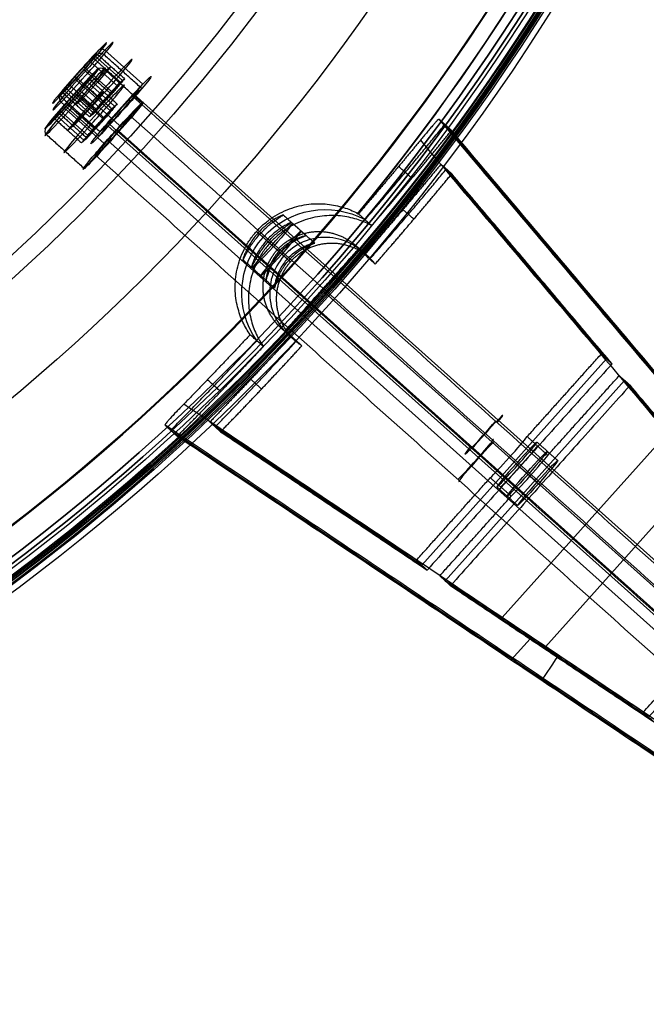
# Model space of a CAD drawing. Header units: millimetres. Extents: x -257 to 273, y -282 to 246.
# Tile 246 of 256: x 145 to 213, y -222 to -116. Entities that reach past the tile are written whole.
import ezdxf

# ---------------------------------------------------------------- set-up
doc = ezdxf.new("R2010")
doc.units = ezdxf.units.MM
doc.layers.add('Layer 01', color=7, linetype='Continuous', true_color=0x000000)

# ---------------------------------------------------------------- blocks, each defined once
blk = doc.blocks.new('Verpan Serie 430 Chair_Sæderamme til Serie430_Vink')
at = {"layer": 'Layer 01', "color": 254, "true_color": 0xcad1ee, "extrusion": (0, -1, 0)}
for centre, radius, start, end in [((0, 0), 202, 270, 90), ((0, 0), 226, 320.5635, 39.4365), ((0, 0, 55), 203.92, 270, 90)]:
    blk.add_arc(centre, radius, start, end, dxfattribs=at)
at = {"layer": 'Layer 01', "color": 254, "true_color": 0xcad1ee, "extrusion": (0, 1, 0)}
for centre, start, end in [((0, 0, -27.5), 140.4685, 219.5315), ((0, 0, -55), 140.3436, 219.6564)]:
    blk.add_arc(centre, 226, start, end, dxfattribs=at)
blk = doc.blocks.new('M6 x 130 Socket head cap screw')
at = {"layer": 'Layer 01', "color": 254, "true_color": 0xcad1ee}
for p, q in [((-4.88, 135.5), (-4.88, 130)), ((-4.38, 136), (-2.94, 136)), ((-2.21, 132, -1.27), (-2.21, 136, -1.27)), ((-2.21, 132, 1.27), (-2.21, 136, 1.27)), ((0, 136, 4.38), (0, 136, 2.55)), ((0, 136, -2.55), (0, 136, -4.38)), ((0, 132, -2.55), (0, 136, -2.55)), ((0, 132, 2.55), (0, 136, 2.55)), ((2.21, 132, -1.27), (2.21, 136, -1.27)), ((2.21, 132, 1.27), (2.21, 136, 1.27)), ((2.94, 136), (4.38, 136)), ((4.88, 135.5), (4.88, 130)), ((-1.47, 134, -2.55), (-2.94, 134)), ((-2.94, 134), (-1.47, 134, 2.55)), ((1.47, 134, -2.55), (-1.47, 134, -2.55)), ((-1.47, 134, 2.55), (1.47, 134, 2.55)), ((2.94, 134), (1.47, 134, -2.55)), ((1.47, 134, 2.55), (2.94, 134)), ((-2.94, 132), (2.94, 132)), ((0, 132, -2.55), (0, 132, 2.55)), ((-4.88, 130), (-2.94, 130)), ((-2.94, 130), (-2.94, 25.37)), ((0, 130, -4.88), (0, 130, -2.94)), ((0, 130, 2.94), (0, 130, 4.88)), ((2.94, 130), (2.94, 25.87)), ((2.94, 130), (4.88, 130))]:
    blk.add_line(p, q, dxfattribs=at)
blk.add_arc((-4.38, 135.5), 0.5, 90, 180, dxfattribs=at)
at = {"layer": 'Layer 01', "color": 254, "true_color": 0xcad1ee, "extrusion": (0, -1, 0)}
for centre, radius, start, end in [((0, 0, -135.5), 4.88, 90, 270), ((0, 0, -136), 4.38, 90, 270), ((0, 0, -136), 4.38, 270, 90), ((0, 0, -135.5), 4.88, 270, 90), ((0, 0, -132.75), 4.88, 90, 270), ((0, 0, -132.75), 4.88, 270, 90), ((0, 0, -130), 2.94, 90, 270), ((0, 0, -130), 2.94, 270, 90), ((0, 0, -77.56), 2.94, 90, 270), ((0, 0, -77.31), 2.94, 270, 90)]:
    blk.add_arc(centre, radius, start, end, dxfattribs=at)
at = {"layer": 'Layer 01', "color": 254, "true_color": 0xcad1ee, "extrusion": (1, 0, 0)}
blk.add_arc((135.5, 4.38), 0.5, 0, 90, dxfattribs=at)
at = {"layer": 'Layer 01', "color": 254, "true_color": 0xcad1ee, "extrusion": (-1, 0, 0)}
blk.add_arc((-135.5, -4.38), 0.5, 180, 270, dxfattribs=at)
at = {"layer": 'Layer 01', "color": 254, "true_color": 0xcad1ee, "extrusion": (0, 0, -1)}
blk.add_arc((-4.38, 135.5), 0.5, 90, 180, dxfattribs=at)
at = {"layer": 'Layer 01', "color": 254, "true_color": 0xcad1ee, "extrusion": (0, 1, 0)}
for start, end in [(270, 90), (90, 270)]:
    blk.add_arc((0, 0, 130), 4.88, start, end, dxfattribs=at)
at = {"layer": 'Layer 01', "color": 254, "true_color": 0xcad1ee}
for points in [[(-1.47, 136, -2.55), (-2.94, 136)], [(-2.94, 132), (-2.94, 136)], [(-2.94, 136), (-1.47, 136, 2.55)], [(1.47, 136, -2.55), (-1.47, 136, -2.55)], [(-1.47, 136, 2.55), (1.47, 136, 2.55)], [(-1.47, 136, -2.55), (-1.47, 132, -2.55)], [(-1.47, 136, 2.55), (-1.47, 132, 2.55)], [(0, 135.5, 4.88), (0, 130, 4.88)], [(0, 130, -4.88), (0, 135.5, -4.88)], [(1.47, 136, -2.55), (1.47, 132, -2.55)], [(2.94, 136), (1.47, 136, -2.55)], [(1.47, 136, 2.55), (2.94, 136)], [(1.47, 136, 2.55), (1.47, 132, 2.55)], [(2.94, 136), (2.94, 132)], [(-1.47, 132, -2.55), (-2.94, 132)], [(-2.94, 132), (-1.47, 132, 2.55)], [(1.47, 132, -2.55), (-1.47, 132, -2.55)], [(-1.47, 132, 2.55), (1.47, 132, 2.55)], [(2.94, 132), (1.47, 132, -2.55)], [(1.47, 132, 2.55), (2.94, 132)], [(0, 130, 2.94), (0, 25.62, 2.94)], [(0, 25.12, -2.94), (0, 130, -2.94)]]:
    blk.add_open_spline(points, degree=1, dxfattribs=at)
blk = doc.blocks.new('Vepan Serie 430 - Upholstery')
at = {"layer": 'Layer 01', "color": 250, "true_color": 0x404040, "extrusion": (0, 1, 0)}
for centre, radius, end in [((0, 0, 65.32), 224.34, 180), ((0, 0, 64.32), 224.26, 180), ((0, 0, 61.33), 229, 270), ((0, 0, 60.33), 227, 270), ((0, 0, 58.81), 228.71, 270), ((0, 0, 57.98), 229.27, 270), ((0, 0), 227.6, 270), ((0, 0, -1), 227.6, 270)]:
    blk.add_arc(centre, radius, 90, end, dxfattribs=at)
at = {"layer": 'Layer 01', "color": 250, "true_color": 0x404040, "extrusion": (0, -1, 0)}
for centre, radius in [((0, 0, -61.33), 229.1), ((0, 0, -61.33), 228), ((0, 0, -61.33), 227), ((0, 0, -60.83), 228), ((0, 0, -60.83), 227), ((0, 0, -60.33), 230.1), ((0, 0, -60.33), 228), ((0, 0, -60.33), 229.1), ((0, 0, -59.83), 230.1), ((0, 0, -59.83), 229.1), ((0, 0, -59.33), 230.1), ((0, 0, -59.33), 229.1), ((0, 0, -58.92), 228.88), ((0, 0, -58.09), 229.43), ((0, 0, -56.73), 227.6), ((0, 0, -56.73), 228.6), ((0, 0, -56.73), 227.6), ((0, 0, -56.73), 228.6), ((0, 0, -28.36), 228.6), ((0, 0, -28.36), 227.6), ((0, 0), 228.6), ((0, 0), 213.6), ((0, 0, 0.5), 213.6), ((0, 0, 1), 213.6)]:
    blk.add_arc(centre, radius, 270, 90, dxfattribs=at)
blk = doc.blocks.new('Verpan Serie 430 Chair_Afstandsklods_extruderet_med nedsænket bundplade')
at = {"layer": 'Layer 01', "color": 253, "true_color": 0x999999}
for p, q in [((-6, -55.31, -2), (-6, -0.31, -2)), ((0, 0, 7), (0, -6.75, 7)), ((0, 0, 7), (0, -0.1, 4)), ((0, -0.33, -2.46), (0, -3.4, -90.46)), ((0, -0.33, -2.46), (0, -10.32, -2.11)), ((6, -55.31, -2), (6, -0.31, -2)), ((-13.35, -1.66, -40.51), (13.35, -1.66, -40.51)), ((-22.15, -3.21, 0.54), (-8.49, -6.6, -96.46)), ((-15.32, -56.92, -47.96), (-15.32, -4.91, -47.96)), ((15.32, -56.92, -47.96), (15.32, -4.91, -47.96)), ((-5.92, -5.33, -2.29), (5.92, -5.33, -2.29)), ((0, -6.75, -90.46), (0, -6.75, -87.84)), ((0, -6.75, 4), (0, -6.75, 7)), ((0, -10.32, -2.11), (0, -13.3, -87.46)), ((-16.81, -55.8, -15.88), (-16.81, -10.81, -15.88)), ((16.81, -55.8, -15.88), (16.81, -10.81, -15.88)), ((-12.67, -56.82, -45.23), (-12.67, -11.83, -45.23)), ((-12.6, -11.85, -45.73), (12.6, -11.85, -45.73)), ((12.67, -56.82, -45.23), (12.67, -11.83, -45.23)), ((-8.43, -57.87, -75.32), (-8.43, -12.88, -75.32)), ((0, -13.25, 4), (0, -13.25, 7)), ((0, -13.25, -90.46), (0, -13.25, -87.61)), ((0, -41.75, -29.15), (0, -13.25, -29.15)), ((0, -41.75, -58.3), (0, -13.25, -58.3)), ((0, -41.75, -32.15), (0, -13.25, -32.15)), ((0, -41.75, -61.3), (0, -13.25, -61.3)), ((0, -13.25, -61.3), (0, -13.25, -58.3)), ((0, -13.25, -32.15), (0, -13.25, -29.15)), ((0, -13.25, 7), (0, -41.75, 7)), ((8.43, -57.87, -75.32), (8.43, -12.88, -75.32)), ((-8.49, -30.91, -96.46), (-22.15, -30.91, 0.54)), ((22.15, -30.91, 0.54), (8.49, -30.91, -96.46)), ((-14.94, -33.3, -29.15), (-18.68, -33.3, -2.62)), ((-14.94, -33.77, -29.15), (14.94, -33.77, -29.15)), ((-14.51, -33.87, -32.15), (14.51, -33.87, -32.15)), ((18.68, -33.3, -2.62), (14.94, -33.3, -29.15)), ((-10.83, -34.33, -58.3), (-14.51, -34.33, -32.15)), ((-10.83, -34.78, -58.3), (10.83, -34.78, -58.3)), ((-10.41, -34.89, -61.3), (10.41, -34.89, -61.3)), ((14.51, -34.33, -32.15), (10.83, -34.33, -58.3)), ((-6.46, -35.38, -89.34), (-10.41, -35.38, -61.3)), ((10.41, -35.38, -61.3), (6.46, -35.38, -89.34)), ((0, -41.75, -90.46), (0, -41.75, -87.46)), ((0, -41.75, -61.3), (0, -41.75, -58.3)), ((0, -41.75, -32.15), (0, -41.75, -29.15)), ((0, -41.75, 4), (0, -41.75, 7)), ((0, -48.25, 4), (0, -48.25, 7)), ((0, -48.25, -32.15), (0, -48.25, -29.15)), ((0, -48.25, -61.3), (0, -48.25, -58.3)), ((0, -48.25, -90.46), (0, -48.25, -87.46)), ((0, -56.26, -29.15), (0, -48.25, -29.15)), ((0, -57.28, -58.3), (0, -48.25, -58.3)), ((0, -56.37, -32.15), (0, -48.25, -32.15)), ((0, -57.39, -61.3), (0, -48.25, -61.3)), ((0, -48.25, 7), (0, -55, 7)), ((0, -55.1, 4), (0, -55, 7)), ((0, -56.37, -32.15), (0, -56.26, -29.15)), ((-16.11, -56.72, -42.37), (-13.08, -56.72, -42.37)), ((0, -57.39, -61.3), (0, -57.28, -58.3)), ((13.08, -56.72, -42.37), (16.11, -56.72, -42.37)), ((0, -58.4, -90.46), (0, -58.3, -87.46))]:
    blk.add_line(p, q, dxfattribs=at)
at = {"layer": 'Layer 01', "color": 253, "true_color": 0x999999, "extrusion": (0.139413, -0.034559, -0.989631)}
blk.add_arc((-7.73, -17.52, 45.62), 3, 256.2165, 345.9376, dxfattribs=at)
at = {"layer": 'Layer 01', "color": 253, "true_color": 0x999999, "extrusion": (0.139413, 0.034559, 0.989631)}
blk.add_arc((-7.73, -17.52, -45.62), 3, 256.2165, 345.9376, dxfattribs=at)
at = {"layer": 'Layer 01', "color": 253, "true_color": 0x999999}
for centre, start, end in [((0, -10, -89.45), 0, 180), ((0, -10, 5.02), 0, 180), ((0, -10, 5.02), 180, 0), ((0, -10, -89.34), 180, 0), ((0, -10, -30.65), 203.9817, 336.0183), ((0, -10, -59.8), 226.0282, 313.9718), ((0, -45, -89.26), 0, 180), ((0, -45, -59.8), 0, 180), ((0, -45, -30.65), 0, 180), ((0, -45, 5.02), 0, 180), ((0, -45, -32.15), 180, 0), ((0, -45, -61.3), 180, 0), ((0, -45, 5.02), 180, 0), ((0, -45, -30.65), 180, 0), ((0, -45, -59.8), 180, 0), ((0, -45, -89.26), 180, 0)]:
    blk.add_arc(centre, 3.25, start, end, dxfattribs=at)
at = {"layer": 'Layer 01', "color": 253, "true_color": 0x999999, "extrusion": (0, 0, -1)}
for centre, start, end in [((0, -10, 29.15), 202.9748, 337.0252), ((0, -10, 32.15), 204.9964, 335.0036), ((0, -10, 58.3), 224.7137, 315.2863), ((0, -10, 61.3), 227.3747, 312.6253), ((0, -45, 61.3), 0, 180), ((0, -45, 58.3), 0, 180), ((0, -45, 32.15), 0, 180), ((0, -45, 29.15), 0, 180), ((0, -45, 29.15), 180, 0), ((0, -45, 58.3), 180, 0)]:
    blk.add_arc(centre, 3.25, start, end, dxfattribs=at)
at = {"layer": 'Layer 01', "color": 253, "true_color": 0x999999, "extrusion": (0, -1, 0)}
blk.add_arc((0, -2, 27.54), 9, 13.3939, 166.6061, dxfattribs=at)
at = {"layer": 'Layer 01', "color": 253, "true_color": 0x999999, "extrusion": (0, 1, 0)}
for centre, radius, start, end in [((0, -2, -27.73), 6, 350.779, 90), ((0, -2, -27.73), 6, 90, 189.221), ((0, -99.46, -31.01), 9, 19.4712, 90), ((0, -99.46, -31.01), 9, 90, 160.5288), ((0, -99.46, -35.83), 12, 57.4419, 90), ((0, -99.46, -35.83), 12, 90, 122.5581)]:
    blk.add_arc(centre, radius, start, end, dxfattribs=at)
at = {"layer": 'Layer 01', "color": 253, "true_color": 0x999999}
for points, knots in [([(-22.15, -3.21, 0.54), (-22.15, -2.81, 0.54), (-22.07, -2.42, 0.54), (-21.84, -1.88, 0.53), (-21.74, -1.7, 0.52), (-21.52, -1.38, 0.51), (-21.39, -1.23, 0.51), (-21.11, -0.95, 0.49), (-20.95, -0.83, 0.49), (-20.63, -0.62, 0.47), (-20.45, -0.53, 0.46), (-20.09, -0.38, 0.45), (-19.89, -0.32, 0.44), (-19.51, -0.25, 0.42), (-19.31, -0.23, 0.41), (-19.12, -0.23, 0.4)], [-4.743849, -4.743849, -4.743849, -4.743849, -3.557887, -3.557887, -2.964905, -2.964905, -2.371924, -2.371924, -1.778943, -1.778943, -1.185962, -1.185962, -0.592981, -0.592981, 0, 0, 0, 0]), ([(19.12, -0.23, 0.4), (19.31, -0.23, 0.41), (19.51, -0.25, 0.42), (19.9, -0.32, 0.44), (20.09, -0.38, 0.45), (20.63, -0.6, 0.47), (20.97, -0.82, 0.49), (21.39, -1.23, 0.51), (21.52, -1.38, 0.51), (21.75, -1.71, 0.52), (21.84, -1.88, 0.53), (21.99, -2.24, 0.54), (22.05, -2.43, 0.54), (22.13, -2.82, 0.54), (22.15, -3.01, 0.54), (22.15, -3.21, 0.54)], [-4.743423, -4.743423, -4.743423, -4.743423, -4.150495, -4.150495, -3.557567, -3.557567, -2.371712, -2.371712, -1.778784, -1.778784, -1.185856, -1.185856, -0.592928, -0.592928, 0, 0, 0, 0]), ([(-5.99, -3.48, -92.74), (-6.36, -3.49, -93.07), (-6.69, -3.59, -93.42), (-7.29, -3.9, -94.15), (-7.54, -4.1, -94.52), (-7.85, -4.49, -95.06), (-7.95, -4.63, -95.24), (-8.12, -4.93, -95.58), (-8.2, -5.1, -95.74), (-8.33, -5.47, -96.05), (-8.38, -5.67, -96.19), (-8.44, -6, -96.34), (-8.46, -6.11, -96.38), (-8.48, -6.35, -96.44), (-8.49, -6.47, -96.46), (-8.49, -6.6, -96.46)], [-5.91571, -5.91571, -5.91571, -5.91571, -4.436783, -4.436783, -2.957855, -2.957855, -2.218391, -2.218391, -1.478928, -1.478928, -0.739464, -0.739464, -0.369732, -0.369732, 0, 0, 0, 0]), ([(8.49, -6.6, -96.46), (8.49, -6.35, -96.46), (8.46, -6.11, -96.39), (8.38, -5.67, -96.18), (8.33, -5.47, -96.05), (8.2, -5.1, -95.74), (8.12, -4.93, -95.58), (7.95, -4.63, -95.24), (7.85, -4.48, -95.06), (7.53, -4.1, -94.52), (7.28, -3.89, -94.15), (6.69, -3.59, -93.42), (6.36, -3.49, -93.07), (5.99, -3.48, -92.74)], [-5.920759, -5.920759, -5.920759, -5.920759, -5.180664, -5.180664, -4.440569, -4.440569, -3.700474, -3.700474, -2.96038, -2.96038, -1.48019, -1.48019, 0, 0, 0, 0]), ([(0, -6.75, -90.46), (-0.21, -6.75, -90.46), (-0.43, -6.77, -90.46), (-0.85, -6.86, -90.49), (-1.05, -6.92, -90.52), (-1.45, -7.08, -90.57), (-1.64, -7.18, -90.6), (-1.98, -7.42, -90.68), (-2.15, -7.55, -90.72), (-2.45, -7.85, -90.79), (-2.58, -8.01, -90.83), (-2.82, -8.36, -90.91), (-2.92, -8.55, -90.94), (-3.08, -8.95, -91), (-3.14, -9.15, -91.02), (-3.23, -9.57, -91.06), (-3.25, -9.79, -91.06), (-3.25, -10, -91.06)], [0, 0, 0, 0, 0.644757, 0.644757, 1.289513, 1.289513, 1.93427, 1.93427, 2.579026, 2.579026, 3.223783, 3.223783, 3.868539, 3.868539, 4.513296, 4.513296, 5.158052, 5.158052, 5.158052, 5.158052]), ([(-3.25, -10, 6.39), (-3.25, -9.79, 6.39), (-3.23, -9.57, 6.4), (-3.14, -9.15, 6.43), (-3.08, -8.95, 6.46), (-2.92, -8.56, 6.51), (-2.82, -8.37, 6.55), (-2.58, -8.02, 6.62), (-2.45, -7.85, 6.66), (-2.15, -7.55, 6.74), (-1.99, -7.42, 6.78), (-1.64, -7.18, 6.85), (-1.45, -7.08, 6.88), (-1.05, -6.92, 6.94), (-0.85, -6.86, 6.96), (-0.43, -6.77, 6.99), (-0.21, -6.75, 7), (0.22, -6.75, 7), (0.43, -6.77, 6.99), (0.85, -6.86, 6.96), (1.06, -6.92, 6.94), (1.64, -7.16, 6.86), (2, -7.4, 6.78), (2.45, -7.85, 6.66), (2.58, -8.02, 6.62), (2.82, -8.37, 6.55), (2.92, -8.55, 6.51), (3.08, -8.95, 6.46), (3.14, -9.15, 6.43), (3.23, -9.57, 6.4), (3.25, -9.78, 6.39), (3.25, -10, 6.39)], [0, 0, 0, 0, 0.645135, 0.645135, 1.290269, 1.290269, 1.935404, 1.935404, 2.580538, 2.580538, 3.225673, 3.225673, 3.870808, 3.870808, 4.515942, 4.515942, 5.161077, 5.161077, 5.806211, 5.806211, 6.451346, 6.451346, 7.741615, 7.741615, 8.38675, 8.38675, 9.031884, 9.031884, 9.677019, 9.677019, 10.322154, 10.322154, 10.322154, 10.322154]), ([(0, -6.75, 4), (-0.22, -6.75, 4), (-0.43, -6.77, 3.99), (-0.86, -6.86, 3.94), (-1.06, -6.92, 3.91), (-1.45, -7.09, 3.82), (-1.64, -7.19, 3.77), (-1.99, -7.42, 3.66), (-2.15, -7.55, 3.6), (-2.44, -7.85, 3.48), (-2.58, -8.01, 3.42), (-2.81, -8.36, 3.3), (-2.91, -8.54, 3.25), (-3.08, -8.94, 3.15), (-3.14, -9.14, 3.11), (-3.23, -9.56, 3.06), (-3.25, -9.78, 3.04), (-3.25, -10, 3.04)], [0, 0, 0, 0, 0.652917, 0.652917, 1.305835, 1.305835, 1.958752, 1.958752, 2.61167, 2.61167, 3.264587, 3.264587, 3.917504, 3.917504, 4.570422, 4.570422, 5.223339, 5.223339, 5.223339, 5.223339]), ([(-3.25, -10, -88.19), (-3.25, -9.79, -88.2), (-3.23, -9.57, -88.2), (-3.15, -9.15, -88.19), (-3.08, -8.95, -88.18), (-2.92, -8.56, -88.15), (-2.82, -8.37, -88.13), (-2.58, -8.02, -88.09), (-2.45, -7.85, -88.06), (-2, -7.4, -87.98), (-1.64, -7.16, -87.93), (-1.05, -6.92, -87.88), (-0.85, -6.85, -87.86), (-0.43, -6.77, -87.84), (-0.21, -6.75, -87.84), (0.21, -6.75, -87.84), (0.43, -6.77, -87.84), (0.84, -6.85, -87.86), (1.05, -6.92, -87.88), (1.64, -7.16, -87.93), (2, -7.4, -87.99), (2.45, -7.85, -88.06), (2.58, -8.02, -88.09), (2.82, -8.37, -88.13), (2.92, -8.56, -88.15), (3.08, -8.95, -88.18), (3.15, -9.16, -88.19), (3.23, -9.57, -88.2), (3.25, -9.78, -88.2), (3.25, -10, -88.19)], [0, 0, 0, 0, 0.642101, 0.642101, 1.284203, 1.284203, 1.926304, 1.926304, 2.568406, 2.568406, 3.852609, 3.852609, 4.49471, 4.49471, 5.136812, 5.136812, 5.778913, 5.778913, 6.421015, 6.421015, 7.705218, 7.705218, 8.347319, 8.347319, 8.989421, 8.989421, 9.631522, 9.631522, 10.273623, 10.273623, 10.273623, 10.273623]), ([(0, -6.75, 4), (0.22, -6.75, 4), (0.44, -6.77, 3.99), (0.86, -6.86, 3.94), (1.06, -6.92, 3.91), (1.46, -7.09, 3.82), (1.64, -7.19, 3.77), (1.99, -7.42, 3.66), (2.15, -7.56, 3.6), (2.45, -7.85, 3.48), (2.58, -8.01, 3.42), (2.81, -8.36, 3.3), (2.91, -8.55, 3.25), (3.08, -8.94, 3.15), (3.14, -9.14, 3.11), (3.23, -9.56, 3.06), (3.25, -9.78, 3.04), (3.25, -10, 3.04)], [-5.223337, -5.223337, -5.223337, -5.223337, -4.57042, -4.57042, -3.917503, -3.917503, -3.264586, -3.264586, -2.611669, -2.611669, -1.958751, -1.958751, -1.305834, -1.305834, -0.652917, -0.652917, 0, 0, 0, 0]), ([(0, -6.75, -90.46), (0.21, -6.75, -90.46), (0.43, -6.77, -90.46), (0.85, -6.86, -90.49), (1.05, -6.92, -90.52), (1.45, -7.08, -90.57), (1.63, -7.18, -90.6), (1.99, -7.42, -90.68), (2.15, -7.55, -90.72), (2.45, -7.85, -90.79), (2.58, -8.02, -90.83), (2.82, -8.37, -90.91), (2.92, -8.55, -90.94), (3.08, -8.95, -91), (3.14, -9.15, -91.02), (3.23, -9.57, -91.06), (3.25, -9.78, -91.06), (3.25, -10, -91.06)], [-5.158064, -5.158064, -5.158064, -5.158064, -4.513306, -4.513306, -3.868548, -3.868548, -3.22379, -3.22379, -2.579032, -2.579032, -1.934274, -1.934274, -1.289516, -1.289516, -0.644758, -0.644758, 0, 0, 0, 0]), ([(-3.25, -10, -91.06), (-3.25, -10.21, -91.06), (-3.23, -10.43, -91.06), (-3.14, -10.85, -91.02), (-3.08, -11.05, -91), (-2.92, -11.44, -90.94), (-2.82, -11.63, -90.91), (-2.58, -11.98, -90.83), (-2.45, -12.15, -90.8), (-2.15, -12.45, -90.72), (-1.99, -12.58, -90.68), (-1.64, -12.82, -90.61), (-1.45, -12.92, -90.57), (-1.05, -13.08, -90.52), (-0.85, -13.14, -90.49), (-0.43, -13.23, -90.46), (-0.21, -13.25, -90.46), (0, -13.25, -90.46)], [0, 0, 0, 0, 0.644756, 0.644756, 1.289513, 1.289513, 1.934269, 1.934269, 2.579026, 2.579026, 3.223782, 3.223782, 3.868539, 3.868539, 4.513295, 4.513295, 5.158052, 5.158052, 5.158052, 5.158052]), ([(3.25, -10, 6.39), (3.25, -10.22, 6.39), (3.23, -10.43, 6.4), (3.14, -10.85, 6.43), (3.08, -11.05, 6.46), (2.92, -11.45, 6.51), (2.82, -11.63, 6.55), (2.58, -11.98, 6.62), (2.45, -12.15, 6.66), (2.15, -12.45, 6.74), (1.99, -12.58, 6.78), (1.64, -12.82, 6.85), (1.45, -12.92, 6.89), (1.06, -13.08, 6.94), (0.85, -13.14, 6.96), (0.43, -13.23, 6.99), (0.22, -13.25, 7), (-0.21, -13.25, 7), (-0.43, -13.23, 6.99), (-0.85, -13.14, 6.96), (-1.05, -13.08, 6.94), (-1.45, -12.92, 6.89), (-1.63, -12.82, 6.85), (-1.98, -12.58, 6.78), (-2.15, -12.45, 6.74), (-2.45, -12.15, 6.66), (-2.58, -11.99, 6.62), (-2.82, -11.64, 6.55), (-2.92, -11.45, 6.51), (-3.08, -11.05, 6.46), (-3.14, -10.85, 6.43), (-3.23, -10.43, 6.4), (-3.25, -10.21, 6.39), (-3.25, -10, 6.39)], [0, 0, 0, 0, 0.644757, 0.644757, 1.289514, 1.289514, 1.934272, 1.934272, 2.579029, 2.579029, 3.223786, 3.223786, 3.868543, 3.868543, 4.513301, 4.513301, 5.158058, 5.158058, 5.802815, 5.802815, 6.447572, 6.447572, 7.09233, 7.09233, 7.737087, 7.737087, 8.381844, 8.381844, 9.026601, 9.026601, 9.671358, 9.671358, 10.316116, 10.316116, 10.316116, 10.316116]), ([(-3.25, -10, 3.04), (-3.25, -10.22, 3.04), (-3.23, -10.43, 3.06), (-3.14, -10.85, 3.11), (-3.08, -11.06, 3.15), (-2.84, -11.64, 3.29), (-2.6, -12, 3.42), (-2.16, -12.44, 3.6), (-1.99, -12.57, 3.66), (-1.65, -12.81, 3.77), (-1.46, -12.91, 3.82), (-1.07, -13.08, 3.91), (-0.86, -13.14, 3.94), (-0.44, -13.23, 3.99), (-0.22, -13.25, 4), (0, -13.25, 4)], [0, 0, 0, 0, 0.653657, 0.653657, 1.307314, 1.307314, 2.614627, 2.614627, 3.268284, 3.268284, 3.921941, 3.921941, 4.575598, 4.575598, 5.229255, 5.229255, 5.229255, 5.229255]), ([(3.25, -10, -88.19), (3.25, -10.22, -88.19), (3.23, -10.43, -88.17), (3.14, -10.85, -88.13), (3.08, -11.05, -88.11), (2.92, -11.45, -88.05), (2.82, -11.63, -88.02), (2.58, -11.98, -87.95), (2.45, -12.15, -87.91), (2, -12.6, -87.8), (1.64, -12.84, -87.74), (1.05, -13.08, -87.66), (0.85, -13.15, -87.64), (0.43, -13.23, -87.62), (0.21, -13.25, -87.61), (-0.22, -13.25, -87.61), (-0.43, -13.23, -87.62), (-0.85, -13.14, -87.64), (-1.05, -13.08, -87.66), (-1.45, -12.92, -87.71), (-1.64, -12.82, -87.74), (-1.99, -12.58, -87.8), (-2.15, -12.45, -87.84), (-2.45, -12.15, -87.91), (-2.58, -11.98, -87.95), (-2.82, -11.63, -88.02), (-2.92, -11.44, -88.05), (-3.08, -11.05, -88.11), (-3.14, -10.85, -88.13), (-3.23, -10.43, -88.17), (-3.25, -10.21, -88.19), (-3.25, -10, -88.19)], [0, 0, 0, 0, 0.644445, 0.644445, 1.28889, 1.28889, 1.933336, 1.933336, 2.577781, 2.577781, 3.866671, 3.866671, 4.511116, 4.511116, 5.155562, 5.155562, 5.800007, 5.800007, 6.444452, 6.444452, 7.088897, 7.088897, 7.733342, 7.733342, 8.377788, 8.377788, 9.022233, 9.022233, 9.666678, 9.666678, 10.311123, 10.311123, 10.311123, 10.311123]), ([(3.25, -10.01, -88.19), (2.2, -10, -87.88), (0, -9.99, -87.57), (-2.2, -10, -87.88), (-3.25, -10.01, -88.19)], [-0.2865445, -0.2865445, -0.2865445, -0.2865445, 0, 0.2865444, 0.2865444, 0.2865444, 0.2865444]), ([(3.25, -10, 3.04), (3.25, -10.22, 3.04), (3.23, -10.43, 3.06), (3.14, -10.86, 3.11), (3.08, -11.06, 3.15), (2.83, -11.65, 3.29), (2.59, -12, 3.42), (2.15, -12.44, 3.6), (1.99, -12.58, 3.66), (1.64, -12.81, 3.77), (1.45, -12.91, 3.82), (1.06, -13.08, 3.91), (0.85, -13.14, 3.94), (0.43, -13.23, 3.99), (0.22, -13.25, 4), (0, -13.25, 4)], [-5.229323, -5.229323, -5.229323, -5.229323, -4.575658, -4.575658, -3.921992, -3.921992, -2.614662, -2.614662, -1.960996, -1.960996, -1.307331, -1.307331, -0.653665, -0.653665, 0, 0, 0, 0]), ([(3.25, -10, -91.06), (3.25, -10.22, -91.06), (3.23, -10.43, -91.06), (3.14, -10.85, -91.02), (3.08, -11.05, -91), (2.92, -11.45, -90.94), (2.82, -11.63, -90.91), (2.58, -11.99, -90.83), (2.45, -12.15, -90.79), (2, -12.6, -90.68), (1.64, -12.84, -90.6), (1.05, -13.08, -90.52), (0.85, -13.14, -90.49), (0.43, -13.23, -90.46), (0.21, -13.25, -90.46), (0, -13.25, -90.46)], [-5.164108, -5.164108, -5.164108, -5.164108, -4.518594, -4.518594, -3.873081, -3.873081, -3.227567, -3.227567, -2.582054, -2.582054, -1.291027, -1.291027, -0.645513, -0.645513, 0, 0, 0, 0]), ([(-3.25, -45, -87.91), (-3.25, -44.79, -87.91), (-3.23, -44.57, -87.9), (-3.15, -44.15, -87.88), (-3.08, -43.95, -87.86), (-2.92, -43.56, -87.82), (-2.82, -43.37, -87.79), (-2.58, -43.02, -87.74), (-2.45, -42.85, -87.71), (-2.15, -42.55, -87.65), (-1.98, -42.42, -87.62), (-1.63, -42.18, -87.57), (-1.45, -42.08, -87.54), (-1.05, -41.92, -87.5), (-0.85, -41.85, -87.48), (-0.43, -41.77, -87.46), (-0.21, -41.75, -87.46), (0, -41.75, -87.46)], [0, 0, 0, 0, 0.642222, 0.642222, 1.284445, 1.284445, 1.926667, 1.926667, 2.56889, 2.56889, 3.211112, 3.211112, 3.853335, 3.853335, 4.495557, 4.495557, 5.137779, 5.137779, 5.137779, 5.137779]), ([(0, -41.75, -90.46), (-0.21, -41.75, -90.46), (-0.43, -41.77, -90.46), (-0.85, -41.86, -90.49), (-1.05, -41.92, -90.52), (-1.44, -42.08, -90.57), (-1.63, -42.18, -90.6), (-1.99, -42.42, -90.68), (-2.15, -42.55, -90.72), (-2.45, -42.85, -90.79), (-2.58, -43.01, -90.83), (-2.82, -43.36, -90.91), (-2.92, -43.55, -90.94), (-3.08, -43.95, -91), (-3.14, -44.15, -91.02), (-3.23, -44.57, -91.06), (-3.25, -44.79, -91.06), (-3.25, -45, -91.06)], [0, 0, 0, 0, 0.644756, 0.644756, 1.289513, 1.289513, 1.934269, 1.934269, 2.579026, 2.579026, 3.223782, 3.223782, 3.868539, 3.868539, 4.513295, 4.513295, 5.158052, 5.158052, 5.158052, 5.158052]), ([(-3.25, -45, 6.39), (-3.25, -44.79, 6.39), (-3.23, -44.57, 6.4), (-3.14, -44.15, 6.43), (-3.08, -43.95, 6.46), (-2.92, -43.56, 6.51), (-2.82, -43.37, 6.55), (-2.58, -43.02, 6.62), (-2.45, -42.85, 6.66), (-2.15, -42.55, 6.74), (-1.99, -42.42, 6.78), (-1.64, -42.18, 6.85), (-1.45, -42.08, 6.88), (-1.05, -41.92, 6.94), (-0.85, -41.86, 6.96), (-0.43, -41.77, 6.99), (-0.21, -41.75, 7), (0.22, -41.75, 7), (0.43, -41.77, 6.99), (0.85, -41.86, 6.96), (1.06, -41.92, 6.94), (1.64, -42.16, 6.86), (2, -42.4, 6.78), (2.45, -42.85, 6.66), (2.58, -43.02, 6.62), (2.82, -43.37, 6.55), (2.92, -43.55, 6.51), (3.08, -43.95, 6.46), (3.14, -44.15, 6.43), (3.23, -44.57, 6.4), (3.25, -44.78, 6.39), (3.25, -45, 6.39)], [0, 0, 0, 0, 0.645135, 0.645135, 1.290269, 1.290269, 1.935404, 1.935404, 2.580538, 2.580538, 3.225673, 3.225673, 3.870808, 3.870808, 4.515942, 4.515942, 5.161077, 5.161077, 5.806211, 5.806211, 6.451346, 6.451346, 7.741615, 7.741615, 8.38675, 8.38675, 9.031884, 9.031884, 9.677019, 9.677019, 10.322154, 10.322154, 10.322154, 10.322154]), ([(0, -41.75, 4), (-0.22, -41.75, 4), (-0.43, -41.77, 3.99), (-0.86, -41.86, 3.94), (-1.06, -41.92, 3.91), (-1.45, -42.09, 3.82), (-1.64, -42.19, 3.77), (-1.99, -42.42, 3.66), (-2.15, -42.55, 3.6), (-2.44, -42.85, 3.48), (-2.58, -43.01, 3.42), (-2.81, -43.36, 3.3), (-2.91, -43.54, 3.25), (-3.08, -43.94, 3.15), (-3.14, -44.14, 3.11), (-3.23, -44.56, 3.06), (-3.25, -44.78, 3.04), (-3.25, -45, 3.04)], [0, 0, 0, 0, 0.652917, 0.652917, 1.305835, 1.305835, 1.958752, 1.958752, 2.61167, 2.61167, 3.264587, 3.264587, 3.917504, 3.917504, 4.570422, 4.570422, 5.223339, 5.223339, 5.223339, 5.223339]), ([(0, -41.75, 4), (0.22, -41.75, 4), (0.44, -41.77, 3.99), (0.86, -41.86, 3.94), (1.06, -41.92, 3.91), (1.46, -42.09, 3.82), (1.64, -42.19, 3.77), (1.99, -42.42, 3.66), (2.15, -42.56, 3.6), (2.45, -42.85, 3.48), (2.58, -43.01, 3.42), (2.81, -43.36, 3.3), (2.91, -43.55, 3.25), (3.08, -43.94, 3.15), (3.14, -44.14, 3.11), (3.23, -44.56, 3.06), (3.25, -44.78, 3.04), (3.25, -45, 3.04)], [-5.223337, -5.223337, -5.223337, -5.223337, -4.57042, -4.57042, -3.917503, -3.917503, -3.264586, -3.264586, -2.611669, -2.611669, -1.958751, -1.958751, -1.305834, -1.305834, -0.652917, -0.652917, 0, 0, 0, 0]), ([(0, -41.75, -90.46), (0.21, -41.75, -90.46), (0.43, -41.77, -90.46), (0.85, -41.86, -90.49), (1.05, -41.92, -90.52), (1.45, -42.08, -90.57), (1.64, -42.18, -90.61), (1.99, -42.42, -90.68), (2.15, -42.55, -90.72), (2.45, -42.85, -90.8), (2.58, -43.02, -90.83), (2.82, -43.37, -90.91), (2.92, -43.55, -90.94), (3.08, -43.95, -91), (3.14, -44.15, -91.02), (3.23, -44.57, -91.06), (3.25, -44.79, -91.06), (3.25, -45, -91.06)], [-5.158051, -5.158051, -5.158051, -5.158051, -4.513294, -4.513294, -3.868538, -3.868538, -3.223782, -3.223782, -2.579025, -2.579025, -1.934269, -1.934269, -1.289513, -1.289513, -0.644756, -0.644756, 0, 0, 0, 0]), ([(0, -41.75, -87.46), (0.21, -41.75, -87.46), (0.43, -41.77, -87.46), (0.84, -41.85, -87.48), (1.05, -41.92, -87.5), (1.44, -42.08, -87.54), (1.63, -42.18, -87.57), (1.98, -42.42, -87.62), (2.15, -42.55, -87.65), (2.45, -42.85, -87.71), (2.58, -43.02, -87.74), (2.82, -43.37, -87.79), (2.92, -43.55, -87.82), (3.08, -43.95, -87.86), (3.14, -44.15, -87.88), (3.23, -44.57, -87.9), (3.25, -44.78, -87.91), (3.25, -45, -87.91)], [0, 0, 0, 0, 0.642222, 0.642222, 1.284444, 1.284444, 1.926666, 1.926666, 2.568888, 2.568888, 3.21111, 3.21111, 3.853332, 3.853332, 4.495554, 4.495554, 5.137776, 5.137776, 5.137776, 5.137776]), ([(0, -48.25, -87.46), (-0.21, -48.25, -87.46), (-0.43, -48.23, -87.46), (-0.85, -48.14, -87.49), (-1.05, -48.08, -87.5), (-1.64, -47.84, -87.56), (-2, -47.6, -87.62), (-2.45, -47.15, -87.71), (-2.58, -46.98, -87.74), (-2.82, -46.63, -87.79), (-2.92, -46.44, -87.82), (-3.08, -46.05, -87.86), (-3.15, -45.85, -87.88), (-3.23, -45.43, -87.9), (-3.25, -45.21, -87.91), (-3.25, -45, -87.91)], [0, 0, 0, 0, 0.642994, 0.642994, 1.285988, 1.285988, 2.571976, 2.571976, 3.21497, 3.21497, 3.857964, 3.857964, 4.500958, 4.500958, 5.143951, 5.143951, 5.143951, 5.143951]), ([(-3.25, -45, -91.06), (-3.25, -45.21, -91.06), (-3.23, -45.43, -91.06), (-3.15, -45.85, -91.02), (-3.08, -46.05, -91), (-2.84, -46.64, -90.91), (-2.6, -47, -90.83), (-2.15, -47.45, -90.72), (-1.99, -47.58, -90.68), (-1.63, -47.82, -90.6), (-1.45, -47.92, -90.57), (-1.06, -48.08, -90.52), (-0.85, -48.14, -90.49), (-0.43, -48.23, -90.46), (-0.22, -48.25, -90.46), (0, -48.25, -90.46)], [0, 0, 0, 0, 0.64551, 0.64551, 1.291021, 1.291021, 2.582041, 2.582041, 3.227552, 3.227552, 3.873062, 3.873062, 4.518572, 4.518572, 5.164083, 5.164083, 5.164083, 5.164083]), ([(3.25, -45, 6.39), (3.25, -45.22, 6.39), (3.23, -45.43, 6.4), (3.14, -45.85, 6.43), (3.08, -46.05, 6.46), (2.92, -46.45, 6.51), (2.82, -46.63, 6.55), (2.58, -46.98, 6.62), (2.45, -47.15, 6.66), (2.15, -47.45, 6.74), (1.99, -47.58, 6.78), (1.64, -47.82, 6.85), (1.45, -47.92, 6.89), (1.06, -48.08, 6.94), (0.85, -48.14, 6.96), (0.43, -48.23, 6.99), (0.22, -48.25, 7), (-0.21, -48.25, 7), (-0.43, -48.23, 6.99), (-0.85, -48.14, 6.96), (-1.05, -48.08, 6.94), (-1.45, -47.92, 6.89), (-1.63, -47.82, 6.85), (-1.98, -47.58, 6.78), (-2.15, -47.45, 6.74), (-2.45, -47.15, 6.66), (-2.58, -46.99, 6.62), (-2.82, -46.64, 6.55), (-2.92, -46.45, 6.51), (-3.08, -46.05, 6.46), (-3.14, -45.85, 6.43), (-3.23, -45.43, 6.4), (-3.25, -45.21, 6.39), (-3.25, -45, 6.39)], [0, 0, 0, 0, 0.644757, 0.644757, 1.289514, 1.289514, 1.934272, 1.934272, 2.579029, 2.579029, 3.223786, 3.223786, 3.868543, 3.868543, 4.513301, 4.513301, 5.158058, 5.158058, 5.802815, 5.802815, 6.447572, 6.447572, 7.09233, 7.09233, 7.737087, 7.737087, 8.381844, 8.381844, 9.026601, 9.026601, 9.671358, 9.671358, 10.316116, 10.316116, 10.316116, 10.316116]), ([(-3.25, -45, 3.04), (-3.25, -45.22, 3.04), (-3.23, -45.43, 3.06), (-3.14, -45.85, 3.11), (-3.08, -46.06, 3.15), (-2.84, -46.64, 3.29), (-2.6, -47, 3.42), (-2.16, -47.44, 3.6), (-1.99, -47.57, 3.66), (-1.65, -47.81, 3.77), (-1.46, -47.91, 3.82), (-1.07, -48.08, 3.91), (-0.86, -48.14, 3.94), (-0.44, -48.23, 3.99), (-0.22, -48.25, 4), (0, -48.25, 4)], [0, 0, 0, 0, 0.653657, 0.653657, 1.307314, 1.307314, 2.614627, 2.614627, 3.268284, 3.268284, 3.921941, 3.921941, 4.575598, 4.575598, 5.229255, 5.229255, 5.229255, 5.229255]), ([(3.25, -45, 3.04), (3.25, -45.22, 3.04), (3.23, -45.43, 3.06), (3.14, -45.86, 3.11), (3.08, -46.06, 3.15), (2.83, -46.65, 3.29), (2.59, -47, 3.42), (2.15, -47.44, 3.6), (1.99, -47.58, 3.66), (1.64, -47.81, 3.77), (1.45, -47.91, 3.82), (1.06, -48.08, 3.91), (0.85, -48.14, 3.94), (0.43, -48.23, 3.99), (0.22, -48.25, 4), (0, -48.25, 4)], [-5.229323, -5.229323, -5.229323, -5.229323, -4.575658, -4.575658, -3.921992, -3.921992, -2.614662, -2.614662, -1.960996, -1.960996, -1.307331, -1.307331, -0.653665, -0.653665, 0, 0, 0, 0]), ([(3.25, -45, -91.06), (3.25, -45.21, -91.06), (3.23, -45.43, -91.06), (3.14, -45.85, -91.02), (3.08, -46.05, -91), (2.92, -46.45, -90.94), (2.82, -46.63, -90.91), (2.58, -46.99, -90.83), (2.45, -47.15, -90.79), (2.15, -47.45, -90.72), (1.98, -47.58, -90.68), (1.63, -47.82, -90.6), (1.45, -47.92, -90.57), (1.05, -48.08, -90.52), (0.85, -48.15, -90.49), (0.43, -48.23, -90.46), (0.22, -48.25, -90.46), (0, -48.25, -90.46)], [-5.158063, -5.158063, -5.158063, -5.158063, -4.513305, -4.513305, -3.868547, -3.868547, -3.223789, -3.223789, -2.579032, -2.579032, -1.934274, -1.934274, -1.289516, -1.289516, -0.644758, -0.644758, 0, 0, 0, 0]), ([(3.25, -45, -87.91), (3.25, -45.22, -87.91), (3.23, -45.43, -87.9), (3.15, -45.84, -87.88), (3.08, -46.05, -87.86), (2.92, -46.44, -87.82), (2.82, -46.63, -87.79), (2.58, -46.98, -87.74), (2.45, -47.15, -87.71), (2.15, -47.45, -87.65), (1.98, -47.58, -87.62), (1.63, -47.82, -87.57), (1.44, -47.92, -87.54), (1.05, -48.08, -87.5), (0.85, -48.15, -87.48), (0.42, -48.23, -87.46), (0.21, -48.25, -87.46), (0, -48.25, -87.46)], [0, 0, 0, 0, 0.642223, 0.642223, 1.284445, 1.284445, 1.926668, 1.926668, 2.568891, 2.568891, 3.211113, 3.211113, 3.853336, 3.853336, 4.495558, 4.495558, 5.137781, 5.137781, 5.137781, 5.137781])]:
    blk.add_open_spline(points, degree=3, knots=knots, dxfattribs=at)
for points, weights, degree in [([(-19.12, -0.23, 0.4), (-15.66, -0.24, 0.26), (-12.21, -0.24, 0.15), (-8.76, -0.24, 0.08)], [1, 0.999956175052, 0.999956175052, 1], 3), ([(8.76, -0.24, 0.08), (5.98, 0.17, 11.73), (-5.98, 0.17, 11.73), (-8.76, -0.24, 0.08)], [1, 0.48776309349, 0.48776309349, 1], 3), ([(0, -0.1, 4), (-3.73, -0.1, 4), (-6.27, -0.2, 1.26), (-5.98, -0.33, -2.46)], [1, 0.786268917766, 0.786268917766, 1], 3), ([(5.98, -0.33, -2.46), (6.27, -0.2, 1.26), (3.73, -0.1, 4), (0, -0.1, 4)], [1, 0.786268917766, 0.786268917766, 1], 3), ([(8.76, -0.24, 0.08), (12.21, -0.24, 0.15), (15.66, -0.24, 0.26), (19.12, -0.23, 0.4)], [1, 0.999956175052, 0.999956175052, 1], 3), ([(0, -3.4, -90.46), (-2.24, -3.4, -90.46), (-4.33, -3.43, -91.25), (-5.99, -3.48, -92.74)], [1, 0.956228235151, 0.956228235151, 1], 3), ([(5.99, -3.48, -92.74), (4.33, -3.43, -91.25), (2.24, -3.4, -90.46), (0, -3.4, -90.46)], [1, 0.956228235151, 0.956228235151, 1], 3), ([(-18.68, -10.34, -2.62), (-14.43, -10.35, -2.79), (-10.17, -10.35, -2.91), (-5.92, -10.35, -2.96)], [1, 0.99993448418, 0.99993448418, 1], 3), ([(-6, -10.32, -2.11), (-5.99, -10.33, -2.4), (-5.97, -10.34, -2.68), (-5.92, -10.35, -2.96)], [1, 0.998312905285, 0.998312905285, 1], 3), ([(5.92, -10.35, -2.96), (5.97, -10.34, -2.68), (5.99, -10.33, -2.4), (6, -10.32, -2.11)], [1, 0.998312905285, 0.998312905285, 1], 3), ([(5.92, -10.35, -2.96), (10.17, -10.35, -2.91), (14.43, -10.35, -2.79), (18.68, -10.34, -2.62)], [1, 0.99993448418, 0.99993448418, 1], 3), ([(-2.99, -11.27, -29.15), (-2.98, -11.3, -30.16), (-2.96, -11.34, -31.16), (-2.95, -11.37, -32.15)], [1, 0.999896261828, 0.999896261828, 1], 3), ([(2.95, -11.37, -32.15), (2.96, -11.34, -31.16), (2.98, -11.3, -30.16), (2.99, -11.27, -29.15)], [1, 0.999896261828, 0.999896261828, 1], 3), ([(-2.31, -12.29, -58.3), (-2.27, -12.32, -59.33), (-2.24, -12.36, -60.33), (-2.2, -12.39, -61.3)], [1, 0.999820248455, 0.999820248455, 1], 3), ([(2.2, -12.39, -61.3), (2.24, -12.36, -60.33), (2.27, -12.32, -59.33), (2.31, -12.29, -58.3)], [1, 0.999820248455, 0.999820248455, 1], 3), ([(0, -13.3, -87.46), (-2.3, -13.3, -87.46), (-4.52, -13.33, -88.1), (-6.46, -13.37, -89.34)], [1, 0.973271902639, 0.973271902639, 1], 3), ([(6.46, -13.37, -89.34), (4.52, -13.33, -88.1), (2.3, -13.3, -87.46), (0, -13.3, -87.46)], [1, 0.973271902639, 0.973271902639, 1], 3), ([(-8.76, -27.74, 0.08), (-15.46, -27.74, 0.21), (-22.15, -27.74, 0.54)], [0.999073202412, 0.998963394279, 0.999073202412], 2), ([(22.15, -27.74, 0.54), (15.46, -27.74, 0.21), (8.76, -27.74, 0.08)], [0.999073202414, 0.998963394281, 0.999073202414], 2), ([(-5.92, -32.84, -2.96), (-12.3, -32.84, -2.88), (-18.68, -32.84, -2.62)], [0.999388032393, 0.999289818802, 0.999388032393], 2), ([(18.68, -32.84, -2.62), (12.3, -32.84, -2.88), (5.92, -32.84, -2.96)], [0.999388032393, 0.999289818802, 0.999388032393], 2), ([(-8.76, -55.24, 0.08), (-13.22, -55.24, 0.17), (-17.69, -55.23, 0.32), (-22.15, -55.23, 0.54)], [1, 0.999926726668, 0.999926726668, 1], 3), ([(-8.76, -55.24, 0.08), (-5.98, -54.83, 11.73), (5.98, -54.83, 11.73), (8.76, -55.24, 0.08)], [1, 0.48776309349, 0.48776309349, 1], 3), ([(-5.92, -55.35, -2.96), (-6.56, -55.21, 0.97), (-3.98, -55.1, 4), (0, -55.1, 4)], [1, 0.765320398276, 0.765320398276, 1], 3), ([(0, -55.1, 4), (3.98, -55.1, 4), (6.56, -55.21, 0.97), (5.92, -55.35, -2.96)], [1, 0.765320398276, 0.765320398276, 1], 3), ([(22.15, -55.23, 0.54), (17.69, -55.23, 0.32), (13.22, -55.24, 0.17), (8.76, -55.24, 0.08)], [1, 0.999926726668, 0.999926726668, 1], 3), ([(-5.92, -55.35, -2.96), (-10.17, -55.35, -2.91), (-14.43, -55.34, -2.79), (-18.68, -55.34, -2.62)], [1, 0.99993448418, 0.99993448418, 1], 3), ([(18.68, -55.34, -2.62), (14.43, -55.34, -2.79), (10.17, -55.35, -2.91), (5.92, -55.35, -2.96)], [1, 0.99993448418, 0.99993448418, 1], 3), ([(-8.49, -58.61, -96.46), (-7.17, -58.48, -92.74), (-3.95, -58.4, -90.46), (0, -58.4, -90.46)], [1, 0.877664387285, 0.877664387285, 1], 3), ([(-6.46, -58.36, -89.34), (-4.52, -58.32, -88.1), (-2.3, -58.3, -87.46), (0, -58.3, -87.46)], [1, 0.973271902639, 0.973271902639, 1], 3), ([(0, -58.3, -87.46), (2.3, -58.3, -87.46), (4.52, -58.32, -88.1), (6.46, -58.36, -89.34)], [1, 0.973271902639, 0.973271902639, 1], 3), ([(0, -58.4, -90.46), (3.95, -58.4, -90.46), (7.17, -58.48, -92.74), (8.49, -58.61, -96.46)], [1, 0.877664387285, 0.877664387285, 1], 3)]:
    blk.add_rational_spline(points, weights, degree=degree, dxfattribs=at)
for points, degree in [([(-19.12, -0.23, 0.4), (-5.99, -3.48, -92.74)], 1), ([(-15.45, -55.24, 0.26), (-15.45, -0.24, 0.26)], 1), ([(-8.76, -0.24, 0.08), (-8.76, -55.24, 0.08)], 1), ([(-5.98, -0.33, -2.46), (-5.99, -3.66, -2.34), (-6, -6.99, -2.23), (-6, -10.32, -2.11)], 3), ([(-5.92, -0.33, -2.46), (-5.94, -0.33, -2.46), (-5.96, -0.33, -2.46), (-5.98, -0.33, -2.46)], 3), ([(-5.96, -10.32, -2.11), (-5.96, -0.33, -2.46)], 1), ([(5.92, -0.33, -2.46), (-5.92, -0.33, -2.46)], 1), ([(-5.92, -0.33, -2.46), (-5.92, -10.32, -2.11)], 1), ([(0, -0.1, 4), (0, -6.75, 4)], 1), ([(5.92, -10.32, -2.11), (5.92, -0.33, -2.46)], 1), ([(5.98, -0.33, -2.46), (5.96, -0.33, -2.46), (5.94, -0.33, -2.46), (5.92, -0.33, -2.46)], 3), ([(5.96, -10.32, -2.11), (5.96, -0.33, -2.46)], 1), ([(6, -10.32, -2.11), (6, -6.99, -2.23), (5.99, -3.66, -2.34), (5.98, -0.33, -2.46)], 3), ([(5.99, -3.48, -92.74), (19.12, -0.23, 0.4)], 1), ([(8.76, -55.24, 0.08), (8.76, -0.24, 0.08)], 1), ([(15.45, -55.24, 0.26), (15.45, -0.24, 0.26)], 1), ([(-22.15, -55.23, 0.54), (-22.15, -3.21, 0.54)], 1), ([(-22.15, -3.21, 0.54), (-8.49, -6.6, -96.46)], 1), ([(0, -3.4, -90.46), (0, -6.75, -90.46)], 1), ([(8.49, -6.6, -96.46), (22.15, -3.21, 0.54)], 1), ([(22.15, -3.21, 0.54), (22.15, -55.23, 0.54)], 1), ([(-5.99, -5.33, -2.29), (-5.97, -5.33, -2.29), (-5.94, -5.33, -2.29), (-5.92, -5.33, -2.29)], 3), ([(5.92, -5.33, -2.29), (5.94, -5.33, -2.29), (5.97, -5.33, -2.29), (5.99, -5.33, -2.29)], 3), ([(-8.49, -6.6, -96.46), (-8.49, -58.61, -96.46)], 1), ([(0, -13.25, -87.61), (0, -6.75, -87.84)], 1), ([(8.49, -58.61, -96.46), (8.49, -6.6, -96.46)], 1), ([(-18.68, -55.34, -2.62), (-18.68, -10.34, -2.62)], 1), ([(-18.68, -10.34, -2.62), (-14.94, -11.27, -29.15)], 1), ([(-12.3, -55.34, -2.83), (-12.3, -10.35, -2.83)], 1), ([(-6, -10.32, -2.11), (-5.97, -10.32, -2.11), (-5.95, -10.32, -2.11), (-5.92, -10.32, -2.11)], 3), ([(-5.92, -10.32, -2.11), (5.92, -10.32, -2.11)], 1), ([(-5.92, -10.35, -2.96), (-5.92, -55.35, -2.96)], 1), ([(-3.25, -10, 6.39), (-3.25, -10, 3.04)], 1), ([(-3.25, -10, -88.19), (-3.25, -10, -91.06)], 1), ([(3.25, -10, 3.04), (3.25, -10, 6.39)], 1), ([(3.25, -10, -91.06), (3.25, -10, -88.19)], 1), ([(5.92, -10.32, -2.11), (5.95, -10.32, -2.11), (5.97, -10.32, -2.11), (6, -10.32, -2.11)], 3), ([(5.92, -55.35, -2.96), (5.92, -10.35, -2.96)], 1), ([(12.3, -55.34, -2.83), (12.3, -10.35, -2.83)], 1), ([(14.94, -11.27, -29.15), (18.68, -10.34, -2.62)], 1), ([(18.68, -10.34, -2.62), (18.68, -55.34, -2.62)], 1), ([(-2.99, -11.27, -29.15), (-14.94, -11.27, -29.15)], 1), ([(-14.94, -11.27, -29.15), (-14.94, -56.26, -29.15)], 1), ([(-14.51, -11.37, -32.15), (-10.83, -12.29, -58.3)], 1), ([(-14.51, -56.37, -32.15), (-14.51, -11.37, -32.15)], 1), ([(-2.95, -11.37, -32.15), (-14.51, -11.37, -32.15)], 1), ([(14.51, -11.37, -32.15), (2.95, -11.37, -32.15)], 1), ([(14.94, -11.27, -29.15), (2.99, -11.27, -29.15)], 1), ([(10.83, -12.29, -58.3), (14.51, -11.37, -32.15)], 1), ([(14.51, -11.37, -32.15), (14.51, -56.37, -32.15)], 1), ([(14.94, -56.26, -29.15), (14.94, -11.27, -29.15)], 1), ([(-10.83, -12.29, -58.3), (-10.83, -57.28, -58.3)], 1), ([(-2.31, -12.29, -58.3), (-10.83, -12.29, -58.3)], 1), ([(-10.41, -12.39, -61.3), (-6.46, -13.37, -89.34)], 1), ([(-10.41, -57.39, -61.3), (-10.41, -12.39, -61.3)], 1), ([(-2.2, -12.39, -61.3), (-10.41, -12.39, -61.3)], 1), ([(10.41, -12.39, -61.3), (2.2, -12.39, -61.3)], 1), ([(10.83, -12.29, -58.3), (2.31, -12.29, -58.3)], 1), ([(6.46, -13.37, -89.34), (10.41, -12.39, -61.3)], 1), ([(10.41, -57.39, -61.3), (10.41, -12.39, -61.3)], 1), ([(10.83, -57.28, -58.3), (10.83, -12.29, -58.3)], 1), ([(-6.46, -13.37, -89.34), (-6.46, -58.36, -89.34)], 1), ([(0, -13.25, 4), (0, -41.75, 4)], 1), ([(0, -13.25, -90.46), (0, -41.75, -90.46)], 1), ([(0, -41.75, -87.46), (0, -13.3, -87.46)], 1), ([(6.46, -58.36, -89.34), (6.46, -13.37, -89.34)], 1), ([(-3.25, -45, 6.39), (-3.25, -45, 3.04)], 1), ([(-3.25, -45, -29.15), (-3.25, -45, -32.15)], 1), ([(-3.25, -45, -58.3), (-3.25, -45, -61.3)], 1), ([(-3.25, -45, -87.91), (-3.25, -45, -91.06)], 1), ([(3.25, -45, 3.04), (3.25, -45, 6.39)], 1), ([(3.25, -45, -32.15), (3.25, -45, -29.15)], 1), ([(3.25, -45, -61.3), (3.25, -45, -58.3)], 1), ([(3.25, -45, -91.06), (3.25, -45, -87.91)], 1), ([(0, -58.3, -87.46), (0, -48.25, -87.46)], 1), ([(0, -48.25, 4), (0, -55.1, 4)], 1), ([(0, -48.25, -90.46), (0, -58.4, -90.46)], 1), ([(-8.49, -58.61, -96.46), (-22.15, -55.23, 0.54)], 1), ([(22.15, -55.23, 0.54), (8.49, -58.61, -96.46)], 1), ([(-14.94, -56.26, -29.15), (-18.68, -55.34, -2.62)], 1), ([(-14.94, -56.26, -29.15), (14.94, -56.26, -29.15)], 1), ([(18.68, -55.34, -2.62), (14.94, -56.26, -29.15)], 1), ([(-10.83, -57.28, -58.3), (-14.51, -56.37, -32.15)], 1), ([(-14.51, -56.37, -32.15), (14.51, -56.37, -32.15)], 1), ([(-10.83, -57.28, -58.3), (10.83, -57.28, -58.3)], 1), ([(14.51, -56.37, -32.15), (10.83, -57.28, -58.3)], 1), ([(-6.46, -58.36, -89.34), (-10.41, -57.39, -61.3)], 1), ([(-10.41, -57.39, -61.3), (10.41, -57.39, -61.3)], 1), ([(10.41, -57.39, -61.3), (6.46, -58.36, -89.34)], 1)]:
    blk.add_open_spline(points, degree=degree, dxfattribs=at)
blk = doc.blocks.new('430 dining chair')
at = {"layer": 'Layer 01', "extrusion": (0.071252, 5.22431e-20, 0.997458), "rotation": 270}
blk.add_blockref('Vepan Serie 430 - Upholstery', (-52.98, 0), dxfattribs=at)
at = {"layer": 'Layer 01', "extrusion": (-0.74444, -0.034899, -0.666776), "rotation": 91.79040267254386}
blk.add_blockref('Verpan Serie 430 Chair_Afstandsklods_extruderet_med nedsænket bundplade', (5.53, 0.17, -225.93), dxfattribs=at)
at = {"layer": 'Layer 01'}
blk.add_blockref('Verpan Serie 430 Chair_Sæderamme til Serie430_Vink', (0, 2.02), dxfattribs=at)
at = {"layer": 'Layer 01', "extrusion": (-0.462036, 0.747844, 0.47671), "rotation": 220.6669916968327}
blk.add_blockref('M6 x 130 Socket head cap screw', (-206.55, 256.22, -11.62), dxfattribs=at)
at = {"layer": 'Layer 01', "extrusion": (-0.636638, -0.263898, 0.724604), "rotation": 165.3553000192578}
blk.add_blockref('M6 x 130 Socket head cap screw', (129.56, 306.14, 15.84), dxfattribs=at)

msp = doc.modelspace()

# ---------------------------------------------------------------- block references
at = {"layer": 'Layer 01', "extrusion": (0, -1, 2.28891e-16)}
msp.add_blockref('430 dining chair', (7.5, 70.19, -7.48), dxfattribs=at)

doc.saveas('drawing.dxf')
